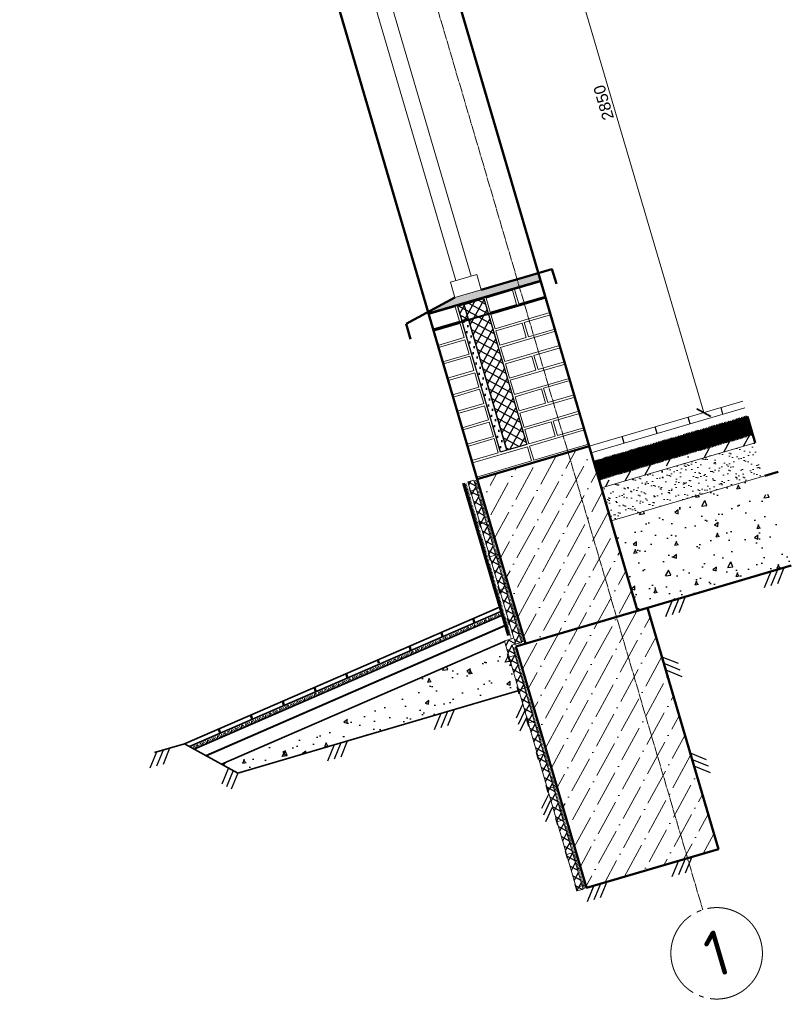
# Model space of a CAD drawing. Header units: millimetres. Extents: x -2096172177 to 2055029645, y -728784453 to 1899906214.
# Tile 108 of 109: x 1919815302 to 1924162060, y 1843296527 to 1848844365. Entities that reach past the tile are written whole.
import ezdxf
from ezdxf.enums import TextEntityAlignment as Align

# ---------------------------------------------------------------- set-up
doc = ezdxf.new("R2010")
doc.units = ezdxf.units.MM
doc.linetypes.add('ACAD_ISO03W100', pattern=[30, 12, -18])
doc.linetypes.add('DASHDOT_axis', pattern=[24, 20, -1.5, 1, -1.5])
for name, color, linetype, lineweight in [('дюбеля', 20, 'Continuous', 25), ('Кирпич', 10, 'Continuous', 20), ('линии', 3, 'Continuous', 20), ('Наружные стены', 1, 'Continuous', 50), ('окна', 4, 'Continuous', 20), ('Оси', 40, 'Continuous', 18), ('Уровни пола', 240, 'Continuous', 50), ('Штриховки', 212, 'Continuous', 25)]:
    doc.layers.add(name, color=color, linetype=linetype, lineweight=lineweight)
doc.styles.add('GOST-2.304_Type-B', font='GOST Common.ttf')
doc.styles.add('стиль для стен', font='arial.ttf')
doc.linetypes.add('ограждение1', pattern='A,6.35,-2.54,[133,ltypeshp.shx,S=2.54,R=0,X=-2.54,Y=0],-2.54,25.4', length=36.83)
doc.dimstyles.new('размеры плит', dxfattribs={"dimtxt": 2.5, "dimasz": 2.5, "dimexe": 1.25, "dimexo": 0.625, "dimtad": 1, "dimtxsty": 'стиль для стен', "dimblk": 'ARCHTICK', "dimcen": 2.5, "dimse1": 1, "dimse2": 1, "dimclrt": 3, "dimadec": 0, "dimazin": 0, "dimtfac": 1, "dimtmove": 0, "dimatfit": 3, "dimldrblk": 'CLOSEDBLANK', "dimfxl": 0, "dimarcsym": 0})
pattern_1 = [(45, (1000.42, -18322.34), (33.6759605, 123.4785217), [158.75, -31.75, 0, -31.75])]

# ---------------------------------------------------------------- blocks, each defined once
blk = doc.blocks.new('_ArchTick')
at = {"color": 0, "linetype": 'ByBlock', "const_width": 0.15}
blk.add_lwpolyline([(-0.5, -0.5), (0.5, 0.5)], dxfattribs=at)
blk = doc.blocks.new('*D534')
at = {"layer": 'Defpoints', "color": 0, "transparency": 16777216}
for p in [(1833472.5, 957228), (1833959, 957228), (1833472.5, 954378)]:
    blk.add_point(p, dxfattribs=at)
at = {"layer": 'Уровни пола', "color": 0, "lineweight": -2, "transparency": 16777216}
blk.add_line((1833959, 954378), (1833959, 957228), dxfattribs=at)
at = {"layer": 'Уровни пола', "color": 0, "lineweight": -2, "transparency": 16777216, "xscale": 50, "yscale": 50, "zscale": 50}
for p, rotation in [((1833959, 957228), 90), ((1833959, 954378), 270)]:
    blk.add_blockref('_ArchTick', p, dxfattribs=dict(at, rotation=rotation))
at = {"layer": 'Уровни пола', "color": 3, "transparency": 16777216, "insert": (1833921.5, 955803), "char_height": 50, "attachment_point": 5, "rotation": 90, "style": 'стиль для стен'}
blk.add_mtext('2850', dxfattribs=at)
blk = doc.blocks.new('_ClosedBlank')
at = {"color": 0, "linetype": 'ByBlock', "lineweight": -2}
for p, q in [((-1, 0.2), (0, 0)), ((-1, 0.2), (-1, -0.2)), ((0, 0), (-1, -0.2))]:
    blk.add_line(p, q, dxfattribs=at)
blk = doc.blocks.new('Фасад (на основе 1 эт)')
at = {"layer": 'Наружные стены', "lineweight": 20, "ltscale": 10}
h = blk.add_hatch(dxfattribs=at)
h.set_pattern_fill('AR-SAND', color=5)
h.set_pattern_definition([(37.5, (1000.42, -18322.34), (-1.6000313, 48.9413237), [0, -38.608, 0, -43.18, 0, -41.275]), (7.5, (1000.42, -18322.34), (44.9523283, 71.68251), [0, -20.828, 0, -34.798, 0, -13.335]), (327.5, (969.18, -18322.34), (79.099237, 0.1437185), [0, -12.7, 0, -45.72, 0, -59.69]), (317.5, (969.18, -18322.34), (76.3556452, 22.2929323), [0, -6.35, 0, -29.972, 0, -34.29])])
h.paths.add_polyline_path([(1834137.584, 954037.982), (1834197.584, 954037.982), (1834137.584, 954052.982), (1834137.584, 954187.982), (1833437.584, 954187.982), (1833437.584, 954037.982)])
at = {"layer": 'Уровни пола'}
h = blk.add_hatch(color=5, dxfattribs=at)
h.dxf.hatch_style = 1
h.paths.add_polyline_path([(1833437.584, 955167.982), (1833177.741, 955167.982), (1833057.584, 955167.982), (1832927.584, 955140.588), (1832927.584, 955133.011), (1833437.584, 955133.011)])
at = {"layer": 'Уровни пола', "linetype": 'ограждение1', "ltscale": 10}
h = blk.add_hatch(dxfattribs=at)
h.set_pattern_fill('DOTS', color=5, scale=15)
h.set_pattern_definition([(0, (2203.426, -19722.9), (11.90625, 23.8125), [0, -23.8125])])
h.paths.add_polyline_path([(1833087.584, 955063.181), (1833057.584, 955063.181), (1833057.584, 954462.582), (1833087.584, 954462.582)])
at = {"layer": 'Штриховки', "linetype": 'Continuous', "lineweight": 25}
h = blk.add_hatch(dxfattribs=at)
h.set_pattern_fill('ANSI37', color=256, scale=0.5)
h.set_pattern_definition([(45, (2203.426, -19722.9), (-22.4506403, 22.4506403), []), (135, (2203.426, -19722.9), (-22.4506403, -22.4506403), [])])
h.paths.add_polyline_path([(1833177.584, 955127.651), (1833087.584, 955127.651), (1833087.584, 955118.181), (1833087.584, 954462.582), (1833177.584, 954462.582)])
h.paths.add_polyline_path([(1833087.584, 955127.552), (1833057.584, 955127.552), (1833057.584, 955063.181), (1833087.584, 955063.181)])
h = blk.add_hatch(dxfattribs=at)
h.set_pattern_fill('ANSI37', color=256, scale=0.5)
h.set_pattern_definition([(45, (1143.028, -17657.313), (-22.4506403, 22.4506403), []), (135, (1143.028, -17657.313), (-22.4506403, -22.4506403), [])])
h.paths.add_polyline_path([(1832911.861, 954377.982), (1832884.546, 954377.982), (1832884.546, 953637.981), (1832911.861, 953637.981)])
at = {"layer": 'Штриховки', "lineweight": 20, "ltscale": 10}
h = blk.add_hatch(dxfattribs=at)
h.set_pattern_fill('ANSI36', color=5, scale=20)
h.set_pattern_definition(pattern_1)
h.paths.add_polyline_path([(1833437.584, 954377.982), (1832927.584, 954377.982), (1832927.584, 953627.632), (1833437.584, 953627.632)])
at = {"layer": 'Штриховки', "linetype": 'Continuous', "lineweight": 25}
h = blk.add_hatch(dxfattribs=at)
h.set_pattern_fill('ANSI37', color=256, scale=0.5)
h.set_pattern_definition([(45, (1000.4216, -18322.3406), (-1.1225320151, 1.1225320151), []), (135, (1000.4216, -18322.3406), (-1.1225320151, -1.1225320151), [])])
h.paths.add_polyline_path([(1833437.584, 954307.982), (1833437.584, 954227.982), (1834137.584, 954227.982), (1834137.584, 954307.982)])
at = {"layer": 'Штриховки'}
h = blk.add_hatch(dxfattribs=at)
h.set_pattern_fill('ANSI36', color=5, scale=20)
h.set_pattern_definition(pattern_1)
h.paths.add_polyline_path([(1834137.584, 954227.982), (1834137.584, 954307.982), (1833437.584, 954307.982), (1833437.584, 954227.982)])
h = blk.add_hatch(dxfattribs=at)
h.set_pattern_fill('ANSI36', color=5, scale=20)
h.set_pattern_definition(pattern_1)
h.paths.add_polyline_path([(1834137.584, 954187.982), (1834137.584, 954227.982), (1833437.584, 954227.982), (1833437.584, 954187.982)])
h = blk.add_hatch(dxfattribs=at)
h.set_pattern_fill('AR-CONC', color=5)
h.set_pattern_definition([(50, (1000.42, -18322.34), (182.184669, -15.939086), [19.05, -209.55]), (355, (1000.42, -18322.34), (-35.243421, 191.056845), [15.24, -167.640584]), (100.451445, (1015.6, -18323.67), (146.941247, 175.117752), [16.190009, -178.090245]), (46.1842, (1000.42, -18271.54), (271.07904, -42.042328), [28.575, -314.325]), (96.635558, (1023, -18275.04), (237.404134, 247.426125), [24.285023, -267.13561]), (351.184151, (1000.42, -18271.54), (237.404134, 247.426125), [22.859967, -251.459732]), (21, (1025.82, -18284.24), (151.614391, -102.265198), [19.05, -209.55]), (326, (1025.82, -18284.24), (61.802028, 184.187966), [15.24, -167.64]), (71.451445, (1038.46, -18292.76), (213.41642, 81.922769), [16.190009, -178.089938]), (37.5, (1000.42, -18322.34), (3.0886033, 84.5550389), [0, -165.608, 0, -170.18, 0, -168.275]), (7.5, (1000.42, -18322.34), (66.8196625, 100.180575), [0, -97.028, 0, -161.798, 0, -64.135]), (327.5, (943.78, -18322.34), (135.5905952, -5.728744), [0, -63.5, 0, -198.12, 0, -262.89]), (317.5, (918.38, -18322.34), (148.1291814, 25.426491), [0, -82.55, 0, -131.572, 0, -186.69])])
h.paths.add_polyline_path([(1832842.552, 953638.515), (1832842.51, 953638.515), (1832842.51, 953663.669), (1831503.919, 953497.246), (1831561.587, 953439.049), (1832842, 953439.049)])
h.paths.add_polyline_path([(1834137.584, 953952.982), (1834037.584, 953977.982), (1834237.584, 954027.982), (1834197.584, 954037.982), (1834137.584, 954037.982), (1833437.584, 954037.982), (1833437.584, 953627.982), (1834137.584, 953627.982)])
at = {"layer": 'Штриховки', "linetype": 'Continuous', "lineweight": 25}
h = blk.add_hatch(dxfattribs=at)
h.set_pattern_fill('ANSI37', color=256, scale=0.5)
h.set_pattern_definition([(45, (1099.922, -18769.162), (-22.4506403, 22.4506403), []), (135, (1099.922, -18769.162), (-22.4506403, -22.4506403), [])])
h.paths.add_polyline_path([(1832839.475, 952526.133), (1832866.79, 952526.133), (1832869.867, 953638.515), (1832842.552, 953638.515)])
h = blk.add_hatch(dxfattribs=at)
h.set_pattern_fill('ANSI37', color=256, scale=0.5, angle=-90)
h.set_pattern_definition([(315, (861556.172, 2785405.383), (22.4506403, 22.4506403), []), (45, (861556.172, 2785405.383), (-22.4506403, 22.4506403), [])])
h.paths.add_polyline_path([(1832885.768, 953665.83), (1832842.51, 953665.83), (1832842.51, 953638.515), (1832885.768, 953638.515)])
at = {"layer": 'Штриховки', "lineweight": 20, "ltscale": 10}
h = blk.add_hatch(dxfattribs=at)
h.set_pattern_fill('ANSI36', color=5, scale=20)
h.set_pattern_definition(pattern_1)
h.paths.add_polyline_path([(1832882.581, 953627.982), (1832882.581, 952527.982), (1833482.581, 952527.982), (1833482.581, 953627.982)])
at = {"layer": 'дюбеля', "linetype": 'ACAD_ISO03W100', "lineweight": 15, "ltscale": 100}
for p, q in [((1832927.584, 954336.417), (1832880.738, 954336.446)), ((1832882.393, 954320.724), (1832882.393, 954352.168)), ((1832880.738, 954170.724), (1832880.738, 954202.168)), ((1832921.454, 954186.417), (1832882.578, 954186.417)), ((1832880.738, 954020.724), (1832880.738, 954052.168)), ((1832921.454, 954036.417), (1832882.578, 954036.417)), ((1832880.738, 953870.724), (1832880.738, 953902.168)), ((1832921.454, 953886.417), (1832882.578, 953886.417)), ((1832880.847, 953725.536), (1832880.847, 953756.979)), ((1832921.872, 953741.228), (1832883.284, 953741.228)), ((1832837.2, 953576.132), (1832837.2, 953607.576)), ((1832877.917, 953591.824), (1832839.04, 953591.824)), ((1832837.2, 953426.132), (1832837.2, 953457.576)), ((1832877.917, 953441.824), (1832839.04, 953441.824)), ((1832837.2, 953276.132), (1832837.2, 953307.576)), ((1832877.917, 953291.824), (1832839.04, 953291.824)), ((1832837.2, 953126.132), (1832837.2, 953157.576)), ((1832877.917, 953141.824), (1832839.04, 953141.824)), ((1832837.2, 952976.132), (1832837.2, 953007.576)), ((1832877.917, 952991.824), (1832839.04, 952991.824)), ((1832837.2, 952826.132), (1832837.2, 952857.576)), ((1832877.917, 952841.824), (1832839.04, 952841.824)), ((1832837.2, 952676.132), (1832837.2, 952707.576)), ((1832877.917, 952691.824), (1832839.04, 952691.824)), ((1832836.802, 952526.133), (1832836.802, 952557.576)), ((1832877.23, 952541.825), (1832838.643, 952541.825))]:
    blk.add_line(p, q, dxfattribs=at)
at = {"layer": 'Кирпич', "ltscale": 100}
for points in [[(1832927.584, 955128.181), (1833047.584, 955128.181), (1833047.584, 955063.181), (1832927.584, 955063.181)], [(1833187.584, 955127.584), (1833307.584, 955127.584), (1833307.584, 955062.584), (1833187.584, 955062.584)], [(1833317.584, 955127.584), (1833437.584, 955127.584), (1833437.584, 955062.584), (1833317.584, 955062.584)], [(1832927.584, 955053.181), (1833047.584, 955053.181), (1833047.584, 954988.181), (1832927.584, 954988.181)], [(1833187.584, 955052.583), (1833437.584, 955052.583), (1833437.584, 954987.583), (1833187.584, 954987.583)], [(1832927.584, 954978.181), (1833047.584, 954978.181), (1833047.584, 954913.181), (1832927.584, 954913.181)], [(1833187.584, 954977.583), (1833307.584, 954977.583), (1833307.584, 954912.583), (1833187.584, 954912.583)], [(1833317.584, 954977.583), (1833437.584, 954977.583), (1833437.584, 954912.583), (1833317.584, 954912.583)], [(1832927.584, 954903.181), (1833047.584, 954903.181), (1833047.584, 954838.181), (1832927.584, 954838.181)], [(1833187.584, 954902.583), (1833437.584, 954902.583), (1833437.584, 954837.583), (1833187.584, 954837.583)], [(1832927.584, 954827.582), (1833047.584, 954827.582), (1833047.584, 954762.582), (1832927.584, 954762.582)], [(1833187.584, 954827.583), (1833307.584, 954827.583), (1833307.584, 954762.583), (1833187.584, 954762.583)], [(1833317.584, 954827.583), (1833437.584, 954827.583), (1833437.584, 954762.583), (1833317.584, 954762.583)], [(1832927.584, 954752.582), (1833047.584, 954752.582), (1833047.584, 954687.582), (1832927.584, 954687.582)], [(1833187.584, 954752.583), (1833437.584, 954752.583), (1833437.584, 954687.583), (1833187.584, 954687.583)], [(1832927.584, 954677.582), (1833047.584, 954677.582), (1833047.584, 954612.582), (1832927.584, 954612.582)], [(1833187.584, 954677.583), (1833307.584, 954677.583), (1833307.584, 954612.583), (1833187.584, 954612.583)], [(1833317.584, 954677.583), (1833437.584, 954677.583), (1833437.584, 954612.583), (1833317.584, 954612.583)], [(1832927.584, 954602.582), (1833047.584, 954602.582), (1833047.584, 954537.582), (1832927.584, 954537.582)], [(1833187.584, 954602.583), (1833437.584, 954602.583), (1833437.584, 954537.583), (1833187.584, 954537.583)], [(1832927.584, 954527.582), (1833047.584, 954527.582), (1833047.584, 954462.582), (1832927.584, 954462.582)], [(1833187.584, 954527.583), (1833307.584, 954527.583), (1833307.584, 954462.583), (1833187.584, 954462.583)], [(1833317.584, 954527.583), (1833437.584, 954527.583), (1833437.584, 954462.583), (1833317.584, 954462.583)], [(1832927.584, 954452.582), (1833177.584, 954452.582), (1833177.584, 954387.582), (1832927.584, 954387.582)], [(1833187.584, 954452.582), (1833437.584, 954452.582), (1833437.584, 954387.582), (1833187.584, 954387.582)]]:
    blk.add_lwpolyline(points, close=True, dxfattribs=at)
at = {"layer": 'Наружные стены'}
for p, q in [((1832927.584, 954377.982), (1832927.584, 961478.581)), ((1833437.584, 954377.982), (1833437.584, 957227.982)), ((1832927.584, 953627.982), (1832927.584, 954377.982)), ((1832927.584, 954377.982), (1833437.584, 954377.982)), ((1833437.584, 953627.982), (1833437.584, 954377.982))]:
    blk.add_line(p, q, dxfattribs=at)
at = {"layer": 'Наружные стены', "lineweight": 20, "ltscale": 10}
for p, q in [((1833437.584, 954377.982), (1834137.584, 954377.982)), ((1834137.584, 954377.982), (1834137.584, 954377.982)), ((1833437.584, 954347.982), (1834137.584, 954347.982)), ((1834137.584, 954347.982), (1834137.584, 954347.982)), ((1833437.584, 954307.982), (1834137.584, 954307.982)), ((1834137.584, 954307.982), (1834137.584, 954307.982)), ((1833437.584, 954227.982), (1834137.584, 954227.982)), ((1833437.584, 954187.982), (1834137.584, 954187.982)), ((1834137.584, 954227.982), (1834137.584, 954227.982)), ((1834137.584, 954187.982), (1834137.584, 954187.982)), ((1833437.584, 954037.982), (1834137.584, 954037.982)), ((1834137.584, 954037.982), (1834137.584, 954037.982))]:
    blk.add_line(p, q, dxfattribs=at)
at = {"layer": 'Наружные стены', "ltscale": 100}
blk.add_lwpolyline([(1832882.581, 953627.982), (1833482.581, 953627.982), (1833482.581, 952527.982), (1832882.581, 952527.982)], close=True, dxfattribs=at)
at = {"layer": 'окна'}
for p, q in [((1833082.584, 956557.982), (1833082.584, 955237.982)), ((1833152.584, 955237.982), (1833152.584, 956557.982))]:
    blk.add_line(p, q, dxfattribs=at)
blk.add_lwpolyline([(1833177.584, 955237.982), (1833057.584, 955237.982), (1833057.584, 955167.982), (1833177.584, 955167.982)], close=True, dxfattribs=at)
at = {"layer": 'Оси', "linetype": 'DASHDOT_axis', "lineweight": 15, "ltscale": 2}
blk.add_line((1833337.584, 962016.689), (1833342.103, 952292.355), dxfattribs=at)
at = {"layer": 'Оси', "linetype": 'DASHDOT_axis', "ltscale": 20}
blk.add_circle((1833346.831, 952092.411), 200, dxfattribs=at)
at = {"layer": 'Уровни пола'}
for p, q in [((1833057.584, 955167.982), (1832820.055, 955117.929)), ((1833177.741, 955167.982), (1833499.128, 955167.982)), ((1833500.032, 955169.307), (1833500.032, 955099.644)), ((1832820.055, 955117.566), (1832820.055, 955047.903)), ((1834137.584, 954307.982), (1834137.584, 954187.982)), ((1834137.584, 954037.982), (1834137.584, 954037.982)), ((1834137.584, 954037.982), (1834137.584, 954037.982)), ((1834137.584, 954037.982), (1834137.584, 954037.982)), ((1834137.584, 954037.982), (1834197.698, 954037.982))]:
    blk.add_line(p, q, dxfattribs=at)
at = {"layer": 'Уровни пола', "color": 5}
for p, q in [((1832927.584, 955133.011), (1833437.584, 955133.011)), ((1833437.584, 953627.982), (1834137.584, 953627.982))]:
    blk.add_line(p, q, dxfattribs=at)
at = {"layer": 'Уровни пола', "linetype": 'ACAD_ISO03W100', "lineweight": 53, "ltscale": 0.2}
for p, q in [((1833437.584, 954307.982), (1834137.584, 954307.982)), ((1833437.584, 954227.982), (1834137.584, 954227.982))]:
    blk.add_line(p, q, dxfattribs=at)
at = {"layer": 'Штриховки', "color": 5, "linetype": 'ограждение1', "lineweight": 40, "ltscale": 0.1}
blk.add_line((1832927.584, 955058.261), (1833437.584, 955058.261), dxfattribs=at)
at = {"layer": 'Штриховки', "lineweight": 60, "ltscale": 100}
blk.add_line((1832865.372, 954377.685), (1832865.372, 953682.728), dxfattribs=at)
at = {"layer": 'Штриховки', "linetype": 'ACAD_ISO03W100', "lineweight": 35, "ltscale": 0.2}
for p, q in [((1832872.96, 953667.036), (1832873.57, 954374.573)), ((1832917.288, 953639.78), (1832917.288, 954377.982)), ((1832872.217, 952527.931), (1832872.217, 953627.931))]:
    blk.add_line(p, q, dxfattribs=at)
at = {"layer": 'Штриховки', "linetype": 'ACAD_ISO03W100', "lineweight": 15, "ltscale": 100}
for p, q in [((1832884.546, 953665.83), (1832884.546, 954377.982)), ((1832884.546, 954377.982), (1832911.861, 954377.982)), ((1832911.861, 954377.982), (1832911.861, 953637.981)), ((1832842.51, 953665.83), (1832885.768, 953665.83)), ((1832842.51, 953638.515), (1832842.51, 953665.83)), ((1832842.552, 953638.515), (1832842.51, 953638.515)), ((1832885.768, 953638.515), (1832867.021, 953638.515)), ((1832884.546, 953649.852), (1832884.546, 953653.414)), ((1832884.546, 953637.981), (1832884.546, 953640.964)), ((1832911.861, 953637.981), (1832884.546, 953637.981))]:
    blk.add_line(p, q, dxfattribs=at)
at = {"layer": 'Штриховки'}
for p, q in [((1833437.584, 954347.982), (1833437.584, 954377.982)), ((1833587.584, 954347.982), (1833587.584, 954377.982)), ((1833737.584, 954347.982), (1833737.584, 954377.982)), ((1833887.584, 954347.982), (1833887.584, 954377.982)), ((1834037.584, 954347.982), (1834037.584, 954377.982)), ((1831246.124, 953627.982), (1831198.484, 953568.34)), ((1831276.124, 953627.982), (1831228.484, 953568.34)), ((1831306.124, 953627.982), (1831258.484, 953568.34)), ((1833594.919, 953627.982), (1833547.279, 953568.34)), ((1833624.919, 953627.982), (1833577.279, 953568.34)), ((1833654.919, 953627.982), (1833607.279, 953568.34)), ((1834044.119, 953627.982), (1833996.48, 953568.34)), ((1834074.119, 953627.982), (1834026.48, 953568.34)), ((1834104.119, 953627.982), (1834056.48, 953568.34)), ((1831528.366, 953472.575), (1831480.726, 953412.933)), ((1831544.976, 953455.812), (1831497.337, 953396.17)), ((1831561.587, 953439.049), (1831513.947, 953379.407)), ((1831999.9, 953439.049), (1831952.26, 953379.407)), ((1832029.9, 953439.049), (1831982.26, 953379.407)), ((1832059.9, 953439.049), (1832012.26, 953379.407)), ((1832486.167, 953439.049), (1832438.527, 953379.407)), ((1832516.167, 953439.049), (1832468.527, 953379.407)), ((1832546.167, 953439.049), (1832498.527, 953379.407)), ((1832841.834, 953378.993), (1832795.836, 953327.56)), ((1833482.581, 953404.989), (1833542.223, 953357.349)), ((1833482.581, 953374.989), (1833542.223, 953327.349)), ((1832841.834, 953348.993), (1832795.836, 953297.56)), ((1833482.581, 953344.989), (1833542.223, 953297.349)), ((1832841.834, 953318.993), (1832795.836, 953267.56)), ((1832837.2, 952966.975), (1832791.202, 952915.542)), ((1833482.581, 952966.975), (1833542.223, 952919.336)), ((1832837.2, 952936.975), (1832791.202, 952885.542)), ((1832837.2, 952906.975), (1832791.202, 952855.542)), ((1833482.581, 952936.975), (1833542.223, 952889.336)), ((1833482.581, 952906.975), (1833542.223, 952859.336)), ((1832914.923, 952527.982), (1832867.284, 952468.34)), ((1832944.923, 952527.982), (1832897.284, 952468.34)), ((1832974.923, 952527.982), (1832927.284, 952468.34)), ((1833300.912, 952527.982), (1833253.272, 952468.34)), ((1833330.912, 952527.982), (1833283.272, 952468.34)), ((1833360.912, 952527.982), (1833313.272, 952468.34))]:
    blk.add_line(p, q, dxfattribs=at)
at = {"layer": 'Штриховки', "lineweight": 35, "ltscale": 100}
for p, q in [((1831374.348, 953628.004), (1832862.888, 953813.071)), ((1831391.993, 953610.198), (1832862.888, 953793.071)), ((1831407.885, 953594.16), (1832865.257, 953775.351)), ((1831374.37, 953627.982), (1831237.878, 953627.982)), ((1831374.348, 953628.004), (1831561.587, 953439.049)), ((1831503.919, 953497.246), (1832845.144, 953663.997)), ((1831561.587, 953439.049), (1832835.886, 953439.049))]:
    blk.add_line(p, q, dxfattribs=at)
at = {"layer": 'Штриховки', "linetype": 'ACAD_ISO03W100', "lineweight": 70, "ltscale": 0.2}
blk.add_line((1831406.405, 953601.041), (1832865.372, 953781.727), dxfattribs=at)
at = {"layer": 'Штриховки', "lineweight": 50}
for p, q in [((1832438.041, 953760.25), (1832438.041, 953740.919)), ((1832588.041, 953778.899), (1832588.041, 953759.543)), ((1832738.041, 953797.549), (1832738.041, 953778.167)), ((1832138.041, 953722.952), (1832138.041, 953703.672)), ((1832288.041, 953741.601), (1832288.041, 953726.952)), ((1831838.041, 953685.654), (1831838.041, 953666.425)), ((1831988.041, 953704.303), (1831988.041, 953685.047)), ((1831535.773, 953648.074), (1831535.773, 953628.229)), ((1831688.041, 953667.005), (1831688.041, 953647.801))]:
    blk.add_line(p, q, dxfattribs=at)
at = {"layer": 'Штриховки', "linetype": 'ограждение1', "lineweight": 40, "ltscale": 0.2}
blk.add_line((1831449.79, 953551.871), (1832865.372, 953730.533), dxfattribs=at)
at = {"layer": 'Штриховки', "linetype": 'Continuous', "lineweight": 25}
for points in [[(1833087.584, 955127.552), (1833057.584, 955127.552), (1833057.584, 955063.181), (1833087.584, 955063.181)], [(1833087.584, 955127.651), (1833177.584, 955127.651), (1833177.584, 954462.582), (1833087.584, 954462.582)], [(1833057.584, 955063.181), (1833087.584, 955063.181), (1833087.584, 954462.582), (1833057.584, 954462.582)]]:
    blk.add_lwpolyline(points, close=True, dxfattribs=at)
at = {"layer": 'Штриховки', "linetype": 'ACAD_ISO03W100', "lineweight": 15, "ltscale": 100}
blk.add_lwpolyline([(1832867.021, 953638.515), (1832869.867, 953638.515), (1832866.79, 952526.133), (1832839.475, 952526.133), (1832842.552, 953638.515)], dxfattribs=at)
at = {"style": 'GOST-2.304_Type-B'}
blk.add_text('1', height=200, dxfattribs=at).set_placement((1833346.831, 952092.411), align=Align.MIDDLE_CENTER)
at = {"layer": 'Уровни пола', "color": 5}
dim = blk.add_linear_dim(base=(1833959.014, 957227.982), p1=(1833472.466, 954377.982), p2=(1833472.466, 957227.982), angle=90, dimstyle='размеры плит', dxfattribs=at)
dim.commit()
dim.dimension.update_dxf_attribs({"geometry": '*D534', "text_midpoint": (1833921.514, 955802.982)})

msp = doc.modelspace()

# ---------------------------------------------------------------- block references
at = {"layer": 'линии', "xscale": -1289.125523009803, "yscale": -1287.842123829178, "zscale": 1289.125523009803, "rotation": 196.3740975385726}
msp.add_blockref('Фасад (на основе 1 эт)', (1843499.301, 904896.093), dxfattribs=at)

doc.saveas('drawing.dxf')
